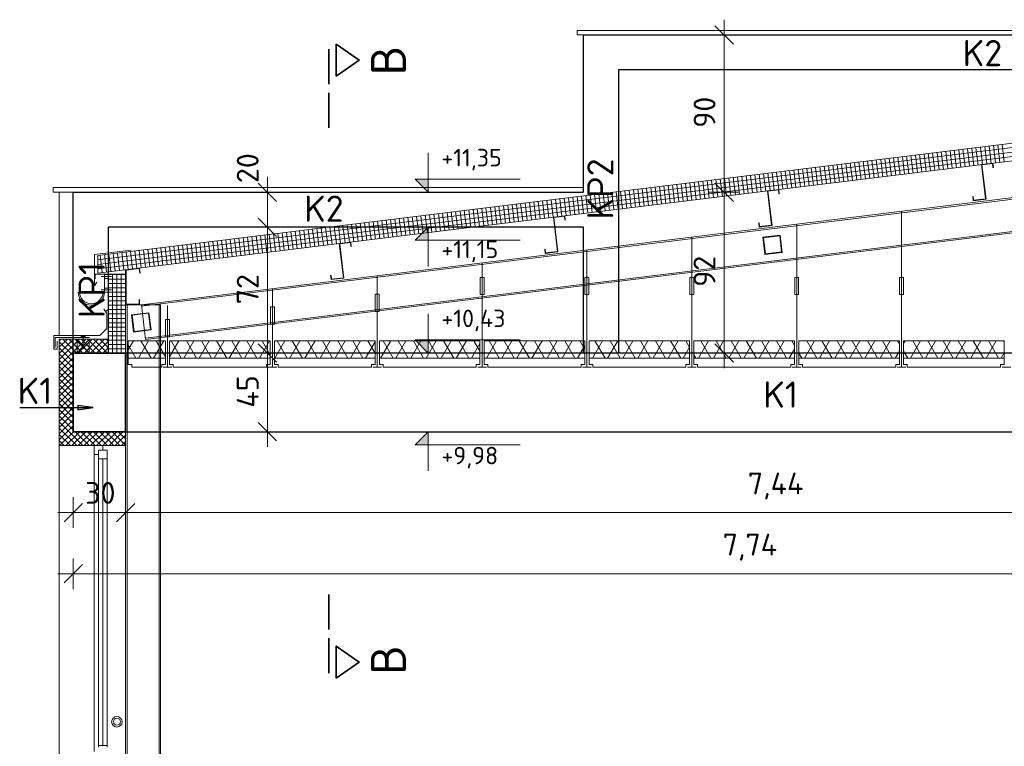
# Model space of a CAD drawing. Header units: centimetres. Extents: x 1 to 5939, y 1 to 4199.
# Tile 4 of 7: x 2811 to 3938, y 2527 to 3359. Entities that reach past the tile are written whole.
import ezdxf

# ---------------------------------------------------------------- set-up
doc = ezdxf.new("R2010")
doc.units = ezdxf.units.CM
doc.linetypes.add('STRICHPUNKT2_S11', pattern=[50, 40, -5, 0, -5])
doc.layers.add('Standard', color=7, linetype='Continuous', lineweight=13)
doc.layers.add('Általános01', color=7, linetype='Continuous', lineweight=13)
doc.styles.add('ISOCPEUR', font='ISOCPEUR')

msp = doc.modelspace()

# ---------------------------------------------------------------- hatches: boundary and pattern name
at = {"layer": 'Standard', "linetype": 'Continuous', "lineweight": 13}
for points in [[(3278.7, 3161.1), (3263.7, 3176.1), (3278.7, 3176.1)], [(3278.7, 2977.1), (3263.7, 2992.1), (3278.7, 2992.1)]]:
    msp.add_hatch(color=7, dxfattribs=at).paths.add_polyline_path(points, flags=16)
for points in [[(3278.7, 3121.1), (3263.7, 3106.1), (3278.7, 3106.1)], [(3278.7, 2887.1), (3263.7, 2872.1), (3278.7, 2872.1)]]:
    msp.add_hatch(color=7, dxfattribs=at).paths.add_polyline_path(points)
at = {"layer": 'Standard', "linetype": 'Continuous', "lineweight": 25}
msp.add_hatch(color=7, dxfattribs=at).paths.add_polyline_path([(2877.6, 2912.1), (2895.1, 2914.6), (2877.6, 2917.1)])

# ---------------------------------------------------------------- linework, layer by layer
at = {"layer": 'Standard', "color": 1, "linetype": 'Continuous', "lineweight": 13}
for p, q in [((3617.3, 3341.1), (3617.3, 3358.6)), ((3617.3, 3341.1), (3599.8, 3341.1)), ((3617.3, 3341.1), (3634.8, 3341.1)), ((3617.3, 3161.1), (3617.3, 3341.1)), ((3094.5, 3161.1), (3094.5, 3178.6)), ((3094.5, 3161.1), (3077, 3161.1)), ((3094.5, 3161.1), (3112, 3161.1)), ((3094.5, 3121.1), (3094.5, 3161.1)), ((3278.7, 3161.1), (3263.7, 3161.1)), ((3278.7, 3161.1), (3293.7, 3161.1)), ((3278.7, 3161.1), (3278.7, 3161.1)), ((3278.7, 3161.1), (3278.7, 3161.1)), ((3617.3, 3161.1), (3599.8, 3161.1)), ((3617.3, 3161.1), (3634.8, 3161.1)), ((3094.5, 3121.1), (3077, 3121.1)), ((3094.5, 3121.1), (3112, 3121.1)), ((3094.5, 2977.1), (3094.5, 3121.1)), ((3278.7, 3121.1), (3263.7, 3121.1)), ((3278.7, 3121.1), (3293.7, 3121.1)), ((3278.7, 3121.1), (3278.7, 3121.1)), ((3278.7, 3121.1), (3278.7, 3121.1)), ((3094.5, 2977.1), (3077, 2977.1)), ((3094.5, 2977.1), (3112, 2977.1)), ((3278.7, 2977.1), (3263.7, 2977.1)), ((3278.7, 2977.1), (3293.7, 2977.1)), ((3278.7, 2977.1), (3278.7, 2977.1)), ((3278.7, 2977.1), (3278.7, 2977.1)), ((3617.3, 2977.1), (3599.8, 2977.1)), ((3617.3, 2977.1), (3634.8, 2977.1)), ((3617.3, 2977.1), (3617.3, 2959.6)), ((3094.5, 2887.1), (3077, 2887.1)), ((3094.5, 2887.1), (3112, 2887.1)), ((3094.5, 2887.1), (3094.5, 2869.6)), ((3278.7, 2887.1), (3263.7, 2887.1)), ((3278.7, 2887.1), (3293.7, 2887.1)), ((3278.7, 2887.1), (3278.7, 2887.1)), ((3278.7, 2887.1), (3278.7, 2887.1)), ((2872.3, 2794.5), (2872.3, 2812)), ((2932.3, 2794.5), (2932.3, 2812)), ((2872.3, 2794.5), (2854.8, 2794.5)), ((2872.3, 2794.5), (2872.3, 2777)), ((2872.3, 2794.5), (2932.3, 2794.5)), ((2932.3, 2794.5), (2932.3, 2777)), ((2932.3, 2794.5), (4420.3, 2794.5)), ((2872.3, 2724.5), (2872.3, 2742)), ((2872.3, 2724.5), (2854.8, 2724.5)), ((2872.3, 2724.5), (2872.3, 2707)), ((2872.3, 2724.5), (4420.3, 2724.5))]:
    msp.add_line(p, q, dxfattribs=at)
at = {"layer": 'Standard', "color": 7, "linetype": 'Continuous', "lineweight": 25}
for p, q in [((3627.8, 3330.6), (3606.8, 3351.6)), ((3456.3, 3341.1), (4490.3, 3341.1)), ((3456.3, 3161.1), (3456.3, 3341.1)), ((4310.3, 3301.1), (3496.3, 3301.1)), ((3496.3, 3301.1), (3496.3, 2977.1)), ((3105, 3150.6), (3084, 3171.6)), ((3627.8, 3150.6), (3606.8, 3171.6)), ((2872.3, 2977.1), (2872.3, 3161.1)), ((2872.3, 3161.1), (3456.3, 3161.1)), ((3105, 3110.6), (3084, 3131.6)), ((3456.3, 3121.1), (2912.3, 3121.1)), ((2912.3, 3121.1), (2912.3, 2977.1)), ((3456.3, 2977.1), (3456.3, 3121.1)), ((3105, 2966.6), (3084, 2987.6)), ((3627.8, 2966.6), (3606.8, 2987.6)), ((2912.3, 2977.1), (2872.3, 2977.1)), ((3496.3, 2977.1), (3456.3, 2977.1)), ((2811.1, 2914.6), (2895.1, 2914.6)), ((2877.6, 2914.6), (2876.3, 2914.6)), ((2895.1, 2914.6), (2877.6, 2917.1)), ((2877.6, 2917.1), (2877.6, 2912.1)), ((2877.6, 2912.1), (2895.1, 2914.6)), ((2895.1, 2914.6), (2895.1, 2914.6)), ((2895.1, 2914.6), (2895.1, 2914.6)), ((2895.1, 2914.6), (2895.1, 2914.6)), ((3105, 2876.6), (3084, 2897.6)), ((2861.8, 2784), (2882.8, 2805)), ((2921.8, 2784), (2942.8, 2805)), ((2861.8, 2714), (2882.8, 2735))]:
    msp.add_line(p, q, dxfattribs=at)
at = {"layer": 'Standard', "color": 3, "linetype": 'STRICHPUNKT2_S11', "lineweight": 35}
for p, q in [((3164.7, 3234.8), (3164.7, 3330.8)), ((3164.7, 2700.8), (3164.7, 2604.8))]:
    msp.add_line(p, q, dxfattribs=at)
at = {"layer": 'Standard', "color": 7, "linetype": 'Continuous', "lineweight": 13}
for p, q in [((3278.7, 3206.1), (3278.7, 3161.1)), ((3278.7, 3161.1), (3263.7, 3176.1)), ((3263.7, 3176.1), (3383.7, 3176.1)), ((3278.7, 3121.1), (3263.7, 3106.1)), ((3278.7, 3076.1), (3278.7, 3121.1)), ((3263.7, 3106.1), (3383.7, 3106.1)), ((3278.7, 3022.1), (3278.7, 2977.1)), ((3278.7, 2977.1), (3263.7, 2992.1)), ((3263.7, 2992.1), (3383.7, 2992.1)), ((3278.7, 2887.1), (3263.7, 2872.1)), ((3278.7, 2842.1), (3278.7, 2887.1)), ((3263.7, 2872.1), (3383.7, 2872.1))]:
    msp.add_line(p, q, dxfattribs=at)
at = {"layer": 'Standard', "color": 3, "linetype": 'Continuous', "lineweight": 35}
for points in [[(3173.4, 3330.7), (3199.7, 3312.3), (3173.4, 3294), (3173.4, 3330.7)], [(3173.4, 2605), (3199.7, 2623.3), (3173.4, 2641.7), (3173.4, 2605)]]:
    msp.add_lwpolyline(points, dxfattribs=at)
at = {"layer": 'Standard', "color": 1, "linetype": 'Continuous', "lineweight": 13}
for points in [[(3617.3, 2977.1), (3617.3, 3044.4), (3617.3, 3044.4), (3617.3, 3161.1)], [(3094.5, 2887.1), (3094.5, 2905.7), (3094.5, 2905.7), (3094.5, 2977.1)]]:
    msp.add_lwpolyline(points, dxfattribs=at)
at = {"layer": 'Standard', "color": 7, "linetype": 'Continuous', "lineweight": 35}
msp.add_lwpolyline([(2872.3, 2887.1), (2932.3, 2887.1), (2932.3, 2977.1), (2872.3, 2977.1), (2872.3, 2887.1)], dxfattribs=at)
at = {"layer": 'Standard', "color": 7, "linetype": 'Continuous', "lineweight": 25}
msp.add_lwpolyline([(2872.3, 2887.1), (4420.3, 2887.1), (4420.3, 2977.1), (2872.3, 2977.1), (2872.3, 2887.1)], dxfattribs=at)
at = {"layer": 'Általános01', "color": 9, "linetype": 'Continuous', "lineweight": 13}
for p, q in [((3449.2, 3341.1), (3449.2, 3346.4)), ((3449.2, 3346.4), (4959.3, 3346.4)), ((4959.3, 3341.1), (3449.2, 3341.1)), ((4490.3, 3341.1), (3456.3, 3341.1)), ((3456.3, 3341.1), (3456.3, 3161.1)), ((2900.5, 3088.7), (4418.3, 3275.1)), ((4418.9, 3270.1), (2900.5, 3083.7)), ((4419.5, 3265.2), (2900.5, 3078.6)), ((4420.1, 3260.2), (2900.5, 3073.6)), ((4420.7, 3255.2), (2900.5, 3068.6)), ((3903, 3191.7), (3900.6, 3211.5)), ((3908, 3192.3), (3905.5, 3212.1)), ((3912.9, 3192.9), (3910.5, 3212.7)), ((3917.9, 3193.5), (3915.5, 3213.3)), ((3922.9, 3194.1), (3920.4, 3214)), ((3927.8, 3194.7), (3925.4, 3214.6)), ((3932.8, 3195.3), (3930.3, 3215.2)), ((3937.7, 3195.9), (3935.3, 3215.8)), ((3813.7, 3180.7), (3811.2, 3200.6)), ((3818.6, 3181.3), (3816.2, 3201.2)), ((3823.6, 3181.9), (3821.2, 3201.8)), ((3828.6, 3182.5), (3826.1, 3202.4)), ((3833.5, 3183.1), (3831.1, 3203)), ((3838.5, 3183.7), (3836.1, 3203.6)), ((3843.5, 3184.4), (3841, 3204.2)), ((3848.4, 3185), (3846, 3204.8)), ((3853.4, 3185.6), (3850.9, 3205.4)), ((3858.3, 3186.2), (3855.9, 3206)), ((3863.3, 3186.8), (3860.9, 3206.6)), ((3868.3, 3187.4), (3865.8, 3207.3)), ((3873.2, 3188), (3870.8, 3207.9)), ((3878.2, 3188.6), (3875.8, 3208.5)), ((3883.2, 3189.2), (3880.7, 3209.1)), ((3888.1, 3189.8), (3885.7, 3209.7)), ((3893.1, 3190.5), (3890.6, 3210.3)), ((3898, 3191.1), (3895.6, 3210.9)), ((3719.4, 3169.1), (3716.9, 3189)), ((3724.3, 3169.7), (3721.9, 3189.6)), ((3729.3, 3170.3), (3726.9, 3190.2)), ((3734.3, 3171), (3731.8, 3190.8)), ((3739.2, 3171.6), (3736.8, 3191.4)), ((3744.2, 3172.2), (3741.8, 3192)), ((3749.2, 3172.8), (3746.7, 3192.6)), ((3754.1, 3173.4), (3751.7, 3193.2)), ((3759.1, 3174), (3756.7, 3193.8)), ((3764.1, 3174.6), (3761.6, 3194.5)), ((3769, 3175.2), (3766.6, 3195.1)), ((3774, 3175.8), (3771.5, 3195.7)), ((3778.9, 3176.4), (3776.5, 3196.3)), ((3783.9, 3177), (3781.5, 3196.9)), ((3788.9, 3177.7), (3786.4, 3197.5)), ((3793.8, 3178.3), (3791.4, 3198.1)), ((3798.8, 3178.9), (3796.4, 3198.7)), ((3803.8, 3179.5), (3801.3, 3199.3)), ((3808.7, 3180.1), (3806.3, 3199.9)), ((3911.7, 3192.8), (3924.8, 3194.4)), ((3916.5, 3153.6), (3911.7, 3192.8)), ((3924.3, 3193.9), (3912.2, 3192.4)), ((3912.2, 3192.4), (3917, 3153.2)), ((3924.9, 3189.5), (3924.3, 3193.9)), ((3924.8, 3194.4), (3925.4, 3189.6)), ((3925.4, 3189.6), (3924.9, 3189.5)), ((3630.1, 3158.2), (3627.6, 3178)), ((3635, 3158.8), (3632.6, 3178.6)), ((3640, 3159.4), (3637.5, 3179.2)), ((3644.9, 3160), (3642.5, 3179.8)), ((3649.9, 3160.6), (3647.5, 3180.4)), ((3654.9, 3161.2), (3652.4, 3181.1)), ((3659.8, 3161.8), (3657.4, 3181.7)), ((3664.8, 3162.4), (3662.4, 3182.3)), ((3669.8, 3163), (3667.3, 3182.9)), ((3674.7, 3163.6), (3672.3, 3183.5)), ((3679.7, 3164.2), (3677.2, 3184.1)), ((3684.6, 3164.9), (3682.2, 3184.7)), ((3689.6, 3165.5), (3687.2, 3185.3)), ((3694.6, 3166.1), (3692.1, 3185.9)), ((3699.5, 3166.7), (3697.1, 3186.5)), ((3704.5, 3167.3), (3702.1, 3187.1)), ((3709.5, 3167.9), (3707, 3187.8)), ((3714.4, 3168.5), (3712, 3188.4)), ((2849.2, 3161.1), (2849.2, 3166.4)), ((2849.2, 3166.4), (3456.3, 3166.4)), ((4378.8, 3169.3), (2954.9, 2994.3)), ((4378.8, 3167.6), (2955.1, 2992.6)), ((3535.8, 3146.6), (3533.3, 3166.4)), ((3540.7, 3147.2), (3538.3, 3167)), ((3545.7, 3147.8), (3543.3, 3167.6)), ((3550.7, 3148.4), (3548.2, 3168.3)), ((3555.6, 3149), (3553.2, 3168.9)), ((3560.6, 3149.6), (3558.1, 3169.5)), ((3565.5, 3150.2), (3563.1, 3170.1)), ((3570.5, 3150.8), (3568.1, 3170.7)), ((3575.5, 3151.5), (3573, 3171.3)), ((3580.4, 3152.1), (3578, 3171.9)), ((3585.4, 3152.7), (3583, 3172.5)), ((3590.4, 3153.3), (3587.9, 3173.1)), ((3595.3, 3153.9), (3592.9, 3173.7)), ((3600.3, 3154.5), (3597.8, 3174.4)), ((3605.2, 3155.1), (3602.8, 3175)), ((3610.2, 3155.7), (3607.8, 3175.6)), ((3615.2, 3156.3), (3612.7, 3176.2)), ((3620.1, 3156.9), (3617.7, 3176.8)), ((3625.1, 3157.5), (3622.7, 3177.4)), ((2849.2, 3161.1), (3456.3, 3161.1)), ((2856.3, 3161.1), (2856.3, 2997)), ((3954.6, 3155.8), (2950.3, 3032.3)), ((3446.4, 3135.6), (3444, 3155.5)), ((3451.4, 3136.2), (3449, 3156.1)), ((3456.4, 3136.8), (3453.9, 3156.7)), ((3461.3, 3137.4), (3458.9, 3157.3)), ((3466.3, 3138), (3463.8, 3157.9)), ((3471.2, 3138.7), (3468.8, 3158.5)), ((3476.2, 3139.3), (3473.8, 3159.1)), ((3481.2, 3139.9), (3478.7, 3159.7)), ((3486.1, 3140.5), (3483.7, 3160.3)), ((3491.1, 3141.1), (3488.7, 3160.9)), ((3496.1, 3141.7), (3493.6, 3161.6)), ((3501, 3142.3), (3498.6, 3162.2)), ((3506, 3142.9), (3503.6, 3162.8)), ((3511, 3143.5), (3508.5, 3163.4)), ((3515.9, 3144.1), (3513.5, 3164)), ((3520.9, 3144.8), (3518.4, 3164.6)), ((3525.8, 3145.4), (3523.4, 3165.2)), ((3530.8, 3146), (3528.4, 3165.8)), ((3666.7, 3162.7), (3679.8, 3164.3)), ((3671.5, 3123.5), (3666.7, 3162.7)), ((3679.4, 3163.8), (3667.3, 3162.3)), ((3667.3, 3162.3), (3672.1, 3123.1)), ((3679.9, 3159.4), (3679.4, 3163.8)), ((3679.8, 3164.3), (3680.4, 3159.5)), ((3680.4, 3159.5), (3679.9, 3159.4)), ((3901.8, 3156.1), (3902.3, 3156.2)), ((3902.3, 3151.4), (3901.8, 3156.1)), ((3902.3, 3156.2), (3902.8, 3151.9)), ((3954.6, 3154), (2950.5, 3030.7)), ((3352.1, 3124), (3349.7, 3143.9)), ((3357.1, 3124.6), (3354.7, 3144.5)), ((3362.1, 3125.3), (3359.6, 3145.1)), ((3367, 3125.9), (3364.6, 3145.7)), ((3372, 3126.5), (3369.6, 3146.3)), ((3377, 3127.1), (3374.5, 3146.9)), ((3381.9, 3127.7), (3379.5, 3147.5)), ((3386.9, 3128.3), (3384.4, 3148.1)), ((3391.8, 3128.9), (3389.4, 3148.8)), ((3396.8, 3129.5), (3394.4, 3149.4)), ((3401.8, 3130.1), (3399.3, 3150)), ((3406.7, 3130.7), (3404.3, 3150.6)), ((3411.7, 3131.3), (3409.3, 3151.2)), ((3416.7, 3132), (3414.2, 3151.8)), ((3421.6, 3132.6), (3419.2, 3152.4)), ((3426.6, 3133.2), (3424.1, 3153)), ((3431.5, 3133.8), (3429.1, 3153.6)), ((3436.5, 3134.4), (3434.1, 3154.2)), ((3441.5, 3135), (3439, 3154.9)), ((3917, 3153.2), (3902.3, 3151.4)), ((3902.8, 3151.9), (3916.5, 3153.6)), ((3262.8, 3113.1), (3260.4, 3132.9)), ((3267.8, 3113.7), (3265.3, 3133.5)), ((3272.7, 3114.3), (3270.3, 3134.1)), ((3277.7, 3114.9), (3275.3, 3134.7)), ((3282.7, 3115.5), (3280.2, 3135.4)), ((3287.6, 3116.1), (3285.2, 3136)), ((3292.6, 3116.7), (3290.2, 3136.6)), ((3297.6, 3117.3), (3295.1, 3137.2)), ((3302.5, 3117.9), (3300.1, 3137.8)), ((3307.5, 3118.5), (3305, 3138.4)), ((3312.4, 3119.2), (3310, 3139)), ((3317.4, 3119.8), (3315, 3139.6)), ((3322.4, 3120.4), (3319.9, 3140.2)), ((3327.3, 3121), (3324.9, 3140.8)), ((3332.3, 3121.6), (3329.9, 3141.4)), ((3337.3, 3122.2), (3334.8, 3142.1)), ((3342.2, 3122.8), (3339.8, 3142.7)), ((3347.2, 3123.4), (3344.7, 3143.3)), ((3421.8, 3132.6), (3434.9, 3134.2)), ((3426.6, 3093.4), (3421.8, 3132.6)), ((3434.4, 3133.7), (3422.3, 3132.2)), ((3435, 3129.3), (3434.4, 3133.7)), ((3434.9, 3134.2), (3435.4, 3129.4)), ((3820.3, 2973.1), (3820.3, 3139.2)), ((3168.5, 3101.5), (3166.1, 3121.3)), ((3173.5, 3102.1), (3171, 3121.9)), ((3178.4, 3102.7), (3176, 3122.6)), ((3183.4, 3103.3), (3181, 3123.2)), ((3188.4, 3103.9), (3185.9, 3123.8)), ((3193.3, 3104.5), (3190.9, 3124.4)), ((3198.3, 3105.1), (3195.9, 3125)), ((3203.3, 3105.8), (3200.8, 3125.6)), ((3208.2, 3106.4), (3205.8, 3126.2)), ((3213.2, 3107), (3210.8, 3126.8)), ((3218.2, 3107.6), (3215.7, 3127.4)), ((3223.1, 3108.2), (3220.7, 3128)), ((3228.1, 3108.8), (3225.6, 3128.6)), ((3233, 3109.4), (3230.6, 3129.3)), ((3238, 3110), (3235.6, 3129.9)), ((3243, 3110.6), (3240.5, 3130.5)), ((3247.9, 3111.2), (3245.5, 3131.1)), ((3252.9, 3111.8), (3250.5, 3131.7)), ((3257.9, 3112.5), (3255.4, 3132.3)), ((3422.3, 3132.2), (3427.1, 3093)), ((3435.4, 3129.4), (3435, 3129.3)), ((3656.8, 3126), (3657.3, 3126.1)), ((3657.4, 3121.3), (3656.8, 3126)), ((3657.3, 3126.1), (3657.8, 3121.8)), ((3672.1, 3123.1), (3657.4, 3121.3)), ((3657.8, 3121.8), (3671.5, 3123.5)), ((3700.3, 2973.1), (3700.3, 3124.5)), ((3079.2, 3090.5), (3076.8, 3110.4)), ((3084.2, 3091.1), (3081.7, 3111)), ((3089.1, 3091.7), (3086.7, 3111.6)), ((3094.1, 3092.3), (3091.6, 3112.2)), ((3099, 3093), (3096.6, 3112.8)), ((3104, 3093.6), (3101.6, 3113.4)), ((3109, 3094.2), (3106.5, 3114)), ((3113.9, 3094.8), (3111.5, 3114.6)), ((3118.9, 3095.4), (3116.5, 3115.2)), ((3123.9, 3096), (3121.4, 3115.9)), ((3128.8, 3096.6), (3126.4, 3116.5)), ((3133.8, 3097.2), (3131.3, 3117.1)), ((3138.7, 3097.8), (3136.3, 3117.7)), ((3143.7, 3098.4), (3141.3, 3118.3)), ((3148.7, 3099), (3146.2, 3118.9)), ((3153.6, 3099.7), (3151.2, 3119.5)), ((3158.6, 3100.3), (3156.2, 3120.1)), ((3163.6, 3100.9), (3161.1, 3120.7)), ((3661.5, 3109.7), (3681.4, 3112.1)), ((3680.9, 3111.4), (3662.2, 3109.1)), ((3683.1, 3092.8), (3680.9, 3111.4)), ((3681.4, 3112.1), (3683.8, 3092.2)), ((2984.9, 3078.9), (2982.5, 3098.8)), ((2989.9, 3079.6), (2987.4, 3099.4)), ((2994.8, 3080.2), (2992.4, 3100)), ((2999.8, 3080.8), (2997.4, 3100.6)), ((3004.8, 3081.4), (3002.3, 3101.2)), ((3009.7, 3082), (3007.3, 3101.8)), ((3014.7, 3082.6), (3012.2, 3102.4)), ((3019.6, 3083.2), (3017.2, 3103.1)), ((3024.6, 3083.8), (3022.2, 3103.7)), ((3029.6, 3084.4), (3027.1, 3104.3)), ((3034.5, 3085), (3032.1, 3104.9)), ((3039.5, 3085.6), (3037.1, 3105.5)), ((3044.5, 3086.3), (3042, 3106.1)), ((3049.4, 3086.9), (3047, 3106.7)), ((3054.4, 3087.5), (3051.9, 3107.3)), ((3059.3, 3088.1), (3056.9, 3107.9)), ((3064.3, 3088.7), (3061.9, 3108.5)), ((3069.3, 3089.3), (3066.8, 3109.2)), ((3074.2, 3089.9), (3071.8, 3109.8)), ((3176.8, 3102.5), (3189.9, 3104.1)), ((3181.6, 3063.3), (3176.8, 3102.5)), ((3189.5, 3103.6), (3177.4, 3102.1)), ((3177.4, 3102.1), (3182.2, 3062.9)), ((3190, 3099.2), (3189.5, 3103.6)), ((3189.9, 3104.1), (3190.5, 3099.3)), ((3190.5, 3099.3), (3190, 3099.2)), ((3580.3, 2973.1), (3580.3, 3109.8)), ((3664, 3089.8), (3661.5, 3109.7)), ((3662.2, 3109.1), (3664.5, 3090.5)), ((2938.8, 3095), (2896.6, 3089.8)), ((2896.6, 3089.8), (2896.6, 3054.1)), ((2900.5, 3068.6), (2900.5, 3088.7)), ((2905.5, 3069.2), (2903.1, 3089)), ((2910.5, 3069.8), (2908, 3089.7)), ((2915.4, 3070.4), (2913, 3090.3)), ((2920.4, 3071), (2917.9, 3090.9)), ((2925.3, 3071.6), (2922.9, 3091.5)), ((2930.3, 3072.2), (2927.9, 3092.1)), ((2935.3, 3072.8), (2932.8, 3092.7)), ((2940.2, 3073.5), (2937.8, 3093.3)), ((2945.2, 3074.1), (2942.8, 3093.9)), ((2950.2, 3074.7), (2947.7, 3094.5)), ((2955.1, 3075.3), (2952.7, 3095.1)), ((2960.1, 3075.9), (2957.7, 3095.7)), ((2965.1, 3076.5), (2962.6, 3096.4)), ((2970, 3077.1), (2967.6, 3097)), ((2975, 3077.7), (2972.5, 3097.6)), ((2979.9, 3078.3), (2977.5, 3098.2)), ((3411.9, 3095.9), (3412.3, 3096)), ((3412.4, 3091.2), (3411.9, 3095.9)), ((3412.3, 3096), (3412.9, 3091.7)), ((3427.1, 3093), (3412.4, 3091.2)), ((3412.9, 3091.7), (3426.6, 3093.4)), ((3460.3, 2973.1), (3460.3, 3095)), ((3683.8, 3092.2), (3664, 3089.8)), ((3664.5, 3090.5), (3683.1, 3092.8)), ((3340.3, 2973.1), (3340.3, 3080.3)), ((2931.4, 3067.5), (2897.3, 3067.5)), ((2897.3, 3067.5), (2897.3, 3062.2)), ((2900.5, 3068.6), (2900.5, 3069.2)), ((2908, 3066.8), (2908, 3046.9)), ((2908, 3066.8), (2912.3, 3066.8)), ((2932.3, 3066.8), (2912.3, 3066.8)), ((2912.3, 3066.8), (2912.3, 2977.1)), ((2932.3, 3066.8), (2912.3, 3066.8)), ((2917.3, 3066.8), (2917.3, 2977.1)), ((2922.3, 3066.8), (2922.3, 2977.1)), ((2927.3, 3066.8), (2927.3, 2977.1)), ((2932.3, 3072.5), (2948.1, 3074.4)), ((2932.3, 3032.4), (2932.3, 3072.5)), ((2932.3, 2977.1), (2932.3, 3066.8)), ((2947.7, 3073.9), (2932.8, 3072)), ((2932.8, 3072), (2932.8, 3032.9)), ((2948.4, 3068.4), (2947.7, 3073.9)), ((2948.1, 3074.4), (2948.9, 3068.5)), ((2948.9, 3068.5), (2948.4, 3068.4)), ((3166.9, 3065.8), (3167.4, 3065.9)), ((3167.5, 3061.1), (3166.9, 3065.8)), ((3167.4, 3065.9), (3167.9, 3061.6)), ((3220.3, 2973.1), (3220.3, 3065.5)), ((2896.6, 3054.1), (2899.2, 3058.2)), ((2916, 3064.6), (2904.3, 3064.6)), ((2908, 3062.3), (2912.3, 3062.3)), ((2932.3, 3061.8), (2912.3, 3061.8)), ((2932.3, 3056.8), (2912.3, 3056.8)), ((3182.2, 3062.9), (3167.5, 3061.1)), ((3167.9, 3061.6), (3181.6, 3063.3)), ((3342.5, 3063.7), (3338, 3063.7)), ((3338, 3063.7), (3338, 3044.2)), ((3342.5, 3044.2), (3342.5, 3063.7)), ((3462.5, 3063.7), (3458, 3063.7)), ((3458, 3063.7), (3458, 3044.2)), ((3462.5, 3044.2), (3462.5, 3063.7)), ((3582.5, 3063.7), (3578, 3063.7)), ((3578, 3063.7), (3578, 3044.2)), ((3582.5, 3044.2), (3582.5, 3063.7)), ((3702.5, 3063.7), (3698, 3063.7)), ((3698, 3063.7), (3698, 3044.2)), ((3702.5, 3044.2), (3702.5, 3063.7)), ((3822.5, 3063.7), (3818, 3063.7)), ((3818, 3063.7), (3818, 3044.2)), ((3822.5, 3044.2), (3822.5, 3063.7)), ((2916, 3049.3), (2904.3, 3049.3)), ((2908, 3051.4), (2912.3, 3051.4)), ((2908, 3046.9), (2912.3, 3046.9)), ((2932.3, 3051.8), (2912.3, 3051.8)), ((2932.3, 3046.8), (2912.3, 3046.8)), ((3100.3, 2973.1), (3100.3, 3050.8)), ((3222.5, 3044.3), (3218, 3044.3)), ((3218, 3044.3), (3218, 3024.7)), ((3222.5, 3024.7), (3222.5, 3044.3)), ((3338, 3044.2), (3342.5, 3044.2)), ((3458, 3044.2), (3462.5, 3044.2)), ((3578, 3044.2), (3582.5, 3044.2)), ((3698, 3044.2), (3702.5, 3044.2)), ((3818, 3044.2), (3822.5, 3044.2)), ((2932.3, 3041.8), (2912.3, 3041.8)), ((2932.3, 3036.8), (2912.3, 3036.8)), ((2932.3, 3031.8), (2912.3, 3031.8)), ((2948.3, 3032.4), (2932.3, 3032.4)), ((2950.3, 3032.3), (2932.3, 3032.3)), ((2932.3, 3032.3), (2932.3, 2687.6)), ((2932.8, 3032.9), (2947.8, 3032.9)), ((2934, 2687.6), (2934, 3032.3)), ((2947.8, 3032.9), (2947.8, 3038.5)), ((2947.8, 3038.5), (2948.3, 3038.5)), ((2948.3, 3038.5), (2948.3, 3032.4)), ((2950.3, 3032.3), (2964.2, 3032.3)), ((2955.1, 2992.6), (2950.3, 3032.3)), ((2964.2, 3032.3), (2972.3, 3032.3)), ((2970.6, 2341.1), (2970.6, 3032.3)), ((2972.3, 3032.3), (2972.3, 2341.1)), ((2980.3, 2973.1), (2980.3, 3031.5)), ((2907.5, 3027.6), (2910.8, 3021.9)), ((2909.2, 3024.7), (2912.3, 3026.8)), ((2910.8, 3021.9), (2910.8, 3005)), ((2932.3, 3026.8), (2912.3, 3026.8)), ((2932.3, 3021.8), (2912.3, 3021.8)), ((2939.1, 3020.9), (2959, 3023.3)), ((2941.5, 3001), (2939.1, 3020.9)), ((2958.4, 3022.7), (2939.8, 3020.4)), ((2939.8, 3020.4), (2942.1, 3001.7)), ((2960.7, 3004), (2958.4, 3022.7)), ((2959, 3023.3), (2961.4, 3003.5)), ((3102.5, 3029.9), (3098, 3029.9)), ((3098, 3029.9), (3098, 3010.3)), ((3102.5, 3010.3), (3102.5, 3029.9)), ((3218, 3024.7), (3222.5, 3024.7)), ((2932.3, 3016.8), (2912.3, 3016.8)), ((2932.3, 3011.8), (2912.3, 3011.8)), ((2982.5, 3015.3), (2978, 3015.3)), ((2978, 3015.3), (2978, 2995.7)), ((2982.5, 2995.7), (2982.5, 3015.3)), ((3098, 3010.3), (3102.5, 3010.3)), ((2902.8, 2997), (2910.8, 3005)), ((2932.3, 3006.8), (2912.3, 3006.8)), ((2932.3, 3001.8), (2912.3, 3001.8)), ((2961.4, 3003.5), (2941.5, 3001)), ((2942.1, 3001.7), (2960.7, 3004)), ((2902.8, 2997), (2850.3, 2997)), ((2850.3, 2981.4), (2850.3, 2997)), ((2890.9, 2994.9), (2851.8, 2994.9)), ((2851.8, 2994.9), (2851.8, 2983.4)), ((2853.8, 2990.5), (2853.8, 2981.4)), ((2856.3, 2871.1), (2856.3, 2993.1)), ((2856.3, 2993.1), (2912.3, 2993.1)), ((2856.3, 2962.6), (2886.8, 2993.1)), ((2856.3, 2969.7), (2879.7, 2993.1)), ((2856.3, 2976.7), (2872.6, 2993.1)), ((2856.3, 2983.8), (2865.6, 2993.1)), ((2856.3, 2990.9), (2858.5, 2993.1)), ((2872.3, 2974.1), (2856.3, 2990.1)), ((2876.3, 2977.1), (2860.3, 2993.1)), ((2883.4, 2977.1), (2867.4, 2993.1)), ((2890.5, 2977.1), (2874.5, 2993.1)), ((2876.7, 2993.1), (2876.7, 2977.1)), ((2876.7, 2977.1), (2890.4, 2993.1)), ((2876.7, 2993.1), (2890.4, 2977.1)), ((2877.9, 2977.1), (2893.9, 2993.1)), ((2886.2, 2996.2), (2881, 2996.2)), ((2897.5, 2977.1), (2881.5, 2993.1)), ((2883.6, 2996.2), (2883.6, 2981.8)), ((2884.9, 2977.1), (2900.9, 2993.1)), ((2904.6, 2977.1), (2888.6, 2993.1)), ((2890.4, 2993.1), (2890.4, 2977.1)), ((2892, 2977.1), (2908, 2993.1)), ((2911.7, 2977.1), (2895.7, 2993.1)), ((2899.1, 2977.1), (2912.3, 2990.3)), ((2912.3, 2983.6), (2902.7, 2993.1)), ((2912.3, 2990.7), (2909.8, 2993.1)), ((2932.3, 2996.8), (2912.3, 2996.8)), ((2932.3, 2991.8), (2912.3, 2991.8)), ((2932.3, 2986.8), (2912.3, 2986.8)), ((2977.8, 2991.1), (2935.2, 2991.1)), ((2935.2, 2991.1), (2935.2, 2971.1)), ((2935.2, 2980.6), (2941.2, 2991.1)), ((2944, 2971.1), (2935.2, 2986.4)), ((2947, 2971.1), (2958.6, 2991.1)), ((2961.4, 2971.1), (2949.8, 2991.1)), ((2964.3, 2971.1), (2975.9, 2991.1)), ((2977.8, 2972.6), (2967.1, 2991.1)), ((2977.8, 2971.1), (2977.8, 2991.1)), ((2978, 2995.7), (2982.5, 2995.7)), ((2982.7, 2971.1), (2982.7, 2991.1)), ((2982.7, 2991.1), (3097.8, 2991.1)), ((2982.7, 2972.9), (2993.2, 2991.1)), ((2996, 2971.1), (2984.4, 2991.1)), ((2999, 2971.1), (3010.5, 2991.1)), ((3013.3, 2971.1), (3001.8, 2991.1)), ((3016.3, 2971.1), (3027.8, 2991.1)), ((3030.6, 2971.1), (3019.1, 2991.1)), ((3033.6, 2971.1), (3045.2, 2991.1)), ((3048, 2971.1), (3036.4, 2991.1)), ((3050.9, 2971.1), (3062.5, 2991.1)), ((3065.3, 2971.1), (3053.7, 2991.1)), ((3068.3, 2971.1), (3079.8, 2991.1)), ((3082.6, 2971.1), (3071, 2991.1)), ((3085.6, 2971.1), (3097.1, 2991.1)), ((3097.8, 2974.8), (3088.4, 2991.1)), ((3097.8, 2991.1), (3097.8, 2971.1)), ((3102.7, 2971.1), (3102.7, 2991.1)), ((3102.7, 2991.1), (3217.8, 2991.1)), ((3102.9, 2971.1), (3114.4, 2991.1)), ((3117.2, 2971.1), (3105.7, 2991.1)), ((3120.2, 2971.1), (3131.8, 2991.1)), ((3134.6, 2971.1), (3123, 2991.1)), ((3137.5, 2971.1), (3149.1, 2991.1)), ((3151.9, 2971.1), (3140.3, 2991.1)), ((3154.9, 2971.1), (3166.4, 2991.1)), ((3169.2, 2971.1), (3157.7, 2991.1)), ((3172.2, 2971.1), (3183.7, 2991.1)), ((3186.5, 2971.1), (3175, 2991.1)), ((3189.5, 2971.1), (3201, 2991.1)), ((3203.8, 2971.1), (3192.3, 2991.1)), ((3206.8, 2971.1), (3217.8, 2990.1)), ((3217.8, 2976.9), (3209.6, 2991.1)), ((3217.8, 2991.1), (3217.8, 2971.1)), ((3222.7, 2971.1), (3222.7, 2991.1)), ((3222.7, 2991.1), (3337.8, 2991.1)), ((3224.1, 2971.1), (3235.7, 2991.1)), ((3238.5, 2971.1), (3226.9, 2991.1)), ((3241.5, 2971.1), (3253, 2991.1)), ((3255.8, 2971.1), (3244.3, 2991.1)), ((3258.8, 2971.1), (3270.3, 2991.1)), ((3273.1, 2971.1), (3261.6, 2991.1)), ((3276.1, 2971.1), (3287.6, 2991.1)), ((3290.4, 2971.1), (3278.9, 2991.1)), ((3293.4, 2971.1), (3305, 2991.1)), ((3307.8, 2971.1), (3296.2, 2991.1)), ((3310.7, 2971.1), (3322.3, 2991.1)), ((3325.1, 2971.1), (3313.5, 2991.1)), ((3328.1, 2971.1), (3337.8, 2988)), ((3337.8, 2979.1), (3330.9, 2991.1)), ((3337.8, 2991.1), (3337.8, 2971.1)), ((3342.7, 2971.1), (3342.7, 2991.1)), ((3342.7, 2991.1), (3457.8, 2991.1)), ((3345.4, 2971.1), (3356.9, 2991.1)), ((3359.7, 2971.1), (3348.2, 2991.1)), ((3362.7, 2971.1), (3374.2, 2991.1)), ((3377, 2971.1), (3365.5, 2991.1)), ((3380, 2971.1), (3391.6, 2991.1)), ((3394.4, 2971.1), (3382.8, 2991.1)), ((3397.3, 2971.1), (3408.9, 2991.1)), ((3411.7, 2971.1), (3400.1, 2991.1)), ((3414.7, 2971.1), (3426.2, 2991.1)), ((3429, 2971.1), (3417.5, 2991.1)), ((3432, 2971.1), (3443.5, 2991.1)), ((3446.3, 2971.1), (3434.8, 2991.1)), ((3457.8, 2981.2), (3452.1, 2991.1)), ((3457.8, 2991.1), (3457.8, 2971.1)), ((3462.7, 2971.1), (3462.7, 2991.1)), ((3462.7, 2991.1), (3577.8, 2991.1)), ((3466.6, 2971.1), (3478.2, 2991.1)), ((3481, 2971.1), (3469.4, 2991.1)), ((3483.9, 2971.1), (3495.5, 2991.1)), ((3498.3, 2971.1), (3486.7, 2991.1)), ((3501.3, 2971.1), (3512.8, 2991.1)), ((3515.6, 2971.1), (3504.1, 2991.1)), ((3518.6, 2971.1), (3530.1, 2991.1)), ((3532.9, 2971.1), (3521.4, 2991.1)), ((3535.9, 2971.1), (3547.5, 2991.1)), ((3550.2, 2971.1), (3538.7, 2991.1)), ((3553.2, 2971.1), (3564.8, 2991.1)), ((3567.6, 2971.1), (3556, 2991.1)), ((3577.8, 2983.4), (3573.3, 2991.1)), ((3577.8, 2991.1), (3577.8, 2971.1)), ((3582.7, 2971.1), (3582.7, 2991.1)), ((3582.7, 2991.1), (3697.8, 2991.1)), ((3587.9, 2971.1), (3599.4, 2991.1)), ((3602.2, 2971.1), (3590.7, 2991.1)), ((3605.2, 2971.1), (3616.7, 2991.1)), ((3619.5, 2971.1), (3608, 2991.1)), ((3622.5, 2971.1), (3634.1, 2991.1)), ((3636.9, 2971.1), (3625.3, 2991.1)), ((3639.8, 2971.1), (3651.4, 2991.1)), ((3654.2, 2971.1), (3642.6, 2991.1)), ((3657.2, 2971.1), (3668.7, 2991.1)), ((3671.5, 2971.1), (3659.9, 2991.1)), ((3674.5, 2971.1), (3686, 2991.1)), ((3688.8, 2971.1), (3677.3, 2991.1)), ((3697.8, 2985.6), (3694.6, 2991.1)), ((3697.8, 2991.1), (3697.8, 2971.1)), ((3702.7, 2971.1), (3702.7, 2991.1)), ((3702.7, 2991.1), (3817.8, 2991.1)), ((3702.7, 2990), (3703.3, 2991.1)), ((3709.1, 2971.1), (3720.7, 2991.1)), ((3723.5, 2971.1), (3711.9, 2991.1)), ((3726.4, 2971.1), (3738, 2991.1)), ((3740.8, 2971.1), (3729.2, 2991.1)), ((3743.8, 2971.1), (3755.3, 2991.1)), ((3758.1, 2971.1), (3746.5, 2991.1)), ((3761.1, 2971.1), (3772.6, 2991.1)), ((3775.4, 2971.1), (3763.9, 2991.1)), ((3778.4, 2971.1), (3789.9, 2991.1)), ((3792.7, 2971.1), (3781.2, 2991.1)), ((3795.7, 2971.1), (3807.3, 2991.1)), ((3810.1, 2971.1), (3798.5, 2991.1)), ((3817.8, 2987.7), (3815.8, 2991.1)), ((3817.8, 2991.1), (3817.8, 2971.1)), ((3822.7, 2971.1), (3822.7, 2991.1)), ((3822.7, 2991.1), (3937.8, 2991.1)), ((3822.7, 2987.9), (3824.6, 2991.1)), ((3830.4, 2971.1), (3841.9, 2991.1)), ((3844.7, 2971.1), (3833.2, 2991.1)), ((3847.7, 2971.1), (3859.2, 2991.1)), ((3862, 2971.1), (3850.5, 2991.1)), ((3865, 2971.1), (3876.5, 2991.1)), ((3879.3, 2971.1), (3867.8, 2991.1)), ((3882.3, 2971.1), (3893.9, 2991.1)), ((3896.7, 2971.1), (3885.1, 2991.1)), ((3899.6, 2971.1), (3911.2, 2991.1)), ((3914, 2971.1), (3902.4, 2991.1)), ((3917, 2971.1), (3928.5, 2991.1)), ((3931.3, 2971.1), (3919.8, 2991.1)), ((3937.8, 2989.9), (3937.1, 2991.1)), ((3937.8, 2991.1), (3937.8, 2971.1)), ((2853.8, 2981.4), (2850.3, 2981.4)), ((2872.3, 2967), (2856.3, 2983)), ((2872.3, 2960), (2856.3, 2976)), ((2872.3, 2887.1), (2872.3, 2977.1)), ((2932.3, 2977.1), (2872.3, 2977.1)), ((2906.1, 2977.1), (2912.3, 2983.2)), ((2932.3, 2981.8), (2912.3, 2981.8)), ((2912.3, 2977.1), (2932.3, 2977.1)), ((2932.3, 2887.1), (2932.3, 2977.1)), ((3449.3, 2971.1), (3457.8, 2985.8)), ((3570.5, 2971.1), (3577.8, 2983.7)), ((3584.9, 2971.1), (3582.7, 2974.9)), ((3691.8, 2971.1), (3697.8, 2981.5)), ((3706.1, 2971.1), (3702.7, 2977.1)), ((3813, 2971.1), (3817.8, 2979.4)), ((3827.4, 2971.1), (3822.7, 2979.2)), ((3934.3, 2971.1), (3937.8, 2977.2)), ((2856.3, 2955.5), (2872.3, 2971.5)), ((2872.3, 2952.9), (2856.3, 2968.9)), ((2856.3, 2948.4), (2872.3, 2964.4)), ((2935.2, 2971.1), (2935.2, 2964.1)), ((2977.8, 2971.1), (2935.2, 2971.1)), ((2935.2, 2971.1), (2977.8, 2971.1)), ((2935.2, 2964.1), (2939.4, 2964.1)), ((2939.4, 2964.1), (2939.4, 2961.1)), ((2973.6, 2964.1), (2973.6, 2961.1)), ((2977.8, 2964.1), (2973.6, 2964.1)), ((2977.8, 2971.1), (2977.8, 2964.1)), ((2980.3, 2961.1), (2980.3, 2973.1)), ((2982.7, 2971.1), (2982.7, 2964.1)), ((3097.8, 2971.1), (2982.7, 2971.1)), ((3097.8, 2971.1), (2982.7, 2971.1)), ((2982.7, 2964.1), (2986.9, 2964.1)), ((2986.9, 2964.1), (2986.9, 2961.1)), ((3093.6, 2964.1), (3093.6, 2961.1)), ((3097.8, 2964.1), (3093.6, 2964.1)), ((3097.8, 2971.1), (3097.8, 2964.1)), ((3100.3, 2961.1), (3100.3, 2973.1)), ((3102.7, 2971.1), (3217.8, 2971.1)), ((3102.7, 2971.1), (3102.7, 2964.1)), ((3217.8, 2971.1), (3102.7, 2971.1)), ((3102.7, 2964.1), (3106.9, 2964.1)), ((3106.9, 2964.1), (3106.9, 2961.1)), ((3213.6, 2964.1), (3213.6, 2961.1)), ((3217.8, 2964.1), (3213.6, 2964.1)), ((3217.8, 2971.1), (3217.8, 2964.1)), ((3220.3, 2961.1), (3220.3, 2973.1)), ((3222.7, 2971.1), (3337.8, 2971.1)), ((3222.7, 2971.1), (3222.7, 2964.1)), ((3337.8, 2971.1), (3222.7, 2971.1)), ((3222.7, 2964.1), (3226.9, 2964.1)), ((3226.9, 2964.1), (3226.9, 2961.1)), ((3333.6, 2964.1), (3333.6, 2961.1)), ((3337.8, 2964.1), (3333.6, 2964.1)), ((3337.8, 2971.1), (3337.8, 2964.1)), ((3340.3, 2961.1), (3340.3, 2973.1)), ((3342.7, 2971.1), (3457.8, 2971.1)), ((3342.7, 2971.1), (3342.7, 2964.1)), ((3457.8, 2971.1), (3342.7, 2971.1)), ((3342.7, 2964.1), (3346.9, 2964.1)), ((3346.9, 2964.1), (3346.9, 2961.1)), ((3453.6, 2964.1), (3453.6, 2961.1)), ((3457.8, 2964.1), (3453.6, 2964.1)), ((3457.8, 2971.1), (3457.8, 2964.1)), ((3460.3, 2961.1), (3460.3, 2973.1)), ((3463.6, 2971.1), (3462.7, 2972.7)), ((3462.7, 2971.1), (3577.8, 2971.1)), ((3462.7, 2971.1), (3462.7, 2964.1)), ((3577.8, 2971.1), (3462.7, 2971.1)), ((3462.7, 2964.1), (3466.9, 2964.1)), ((3466.9, 2964.1), (3466.9, 2961.1)), ((3573.6, 2964.1), (3573.6, 2961.1)), ((3577.8, 2964.1), (3573.6, 2964.1)), ((3577.8, 2971.1), (3577.8, 2964.1)), ((3580.3, 2961.1), (3580.3, 2973.1)), ((3582.7, 2971.1), (3697.8, 2971.1)), ((3582.7, 2971.1), (3582.7, 2964.1)), ((3697.8, 2971.1), (3582.7, 2971.1)), ((3582.7, 2964.1), (3586.9, 2964.1)), ((3586.9, 2964.1), (3586.9, 2961.1)), ((3693.6, 2964.1), (3693.6, 2961.1)), ((3697.8, 2964.1), (3693.6, 2964.1)), ((3697.8, 2971.1), (3697.8, 2964.1)), ((3700.3, 2961.1), (3700.3, 2973.1)), ((3702.7, 2971.1), (3817.8, 2971.1)), ((3702.7, 2971.1), (3702.7, 2964.1)), ((3817.8, 2971.1), (3702.7, 2971.1)), ((3702.7, 2964.1), (3706.9, 2964.1)), ((3706.9, 2964.1), (3706.9, 2961.1)), ((3813.6, 2964.1), (3813.6, 2961.1)), ((3817.8, 2964.1), (3813.6, 2964.1)), ((3817.8, 2971.1), (3817.8, 2964.1)), ((3820.3, 2961.1), (3820.3, 2973.1)), ((3822.7, 2971.1), (3937.8, 2971.1)), ((3822.7, 2971.1), (3822.7, 2964.1)), ((3937.8, 2971.1), (3822.7, 2971.1)), ((3822.7, 2964.1), (3826.9, 2964.1)), ((3826.9, 2964.1), (3826.9, 2961.1)), ((3933.6, 2964.1), (3933.6, 2961.1)), ((3937.8, 2964.1), (3933.6, 2964.1)), ((3937.8, 2971.1), (3937.8, 2964.1)), ((2872.3, 2945.8), (2856.3, 2961.8)), ((2856.3, 2941.4), (2872.3, 2957.4)), ((2872.3, 2938.8), (2856.3, 2954.8)), ((2939.4, 2961.1), (2973.6, 2961.1)), ((2985.3, 2961.1), (2975.3, 2961.1)), ((2986.9, 2961.1), (3093.6, 2961.1)), ((3105.3, 2961.1), (3095.3, 2961.1)), ((3213.6, 2961.1), (3106.9, 2961.1)), ((3225.3, 2961.1), (3215.3, 2961.1)), ((3333.6, 2961.1), (3226.9, 2961.1)), ((3345.3, 2961.1), (3335.3, 2961.1)), ((3453.6, 2961.1), (3346.9, 2961.1)), ((3465.3, 2961.1), (3455.3, 2961.1)), ((3573.6, 2961.1), (3466.9, 2961.1)), ((3585.3, 2961.1), (3575.3, 2961.1)), ((3693.6, 2961.1), (3586.9, 2961.1)), ((3705.3, 2961.1), (3695.3, 2961.1)), ((3813.6, 2961.1), (3706.9, 2961.1)), ((3825.3, 2961.1), (3815.3, 2961.1)), ((3933.6, 2961.1), (3826.9, 2961.1)), ((3876.6, 2961.1), (3857.9, 2961.1)), ((3876.6, 2961.1), (3895.4, 2961.1)), ((3945.3, 2961.1), (3935.3, 2961.1)), ((2856.3, 2934.3), (2872.3, 2950.3)), ((2872.3, 2931.7), (2856.3, 2947.7)), ((2856.3, 2927.2), (2872.3, 2943.2)), ((2872.3, 2924.6), (2856.3, 2940.6)), ((2856.3, 2920.2), (2872.3, 2936.2)), ((2872.3, 2917.5), (2856.3, 2933.5)), ((2856.3, 2913.1), (2872.3, 2929.1)), ((2872.3, 2910.5), (2856.3, 2926.5)), ((2856.3, 2906), (2872.3, 2922)), ((2872.3, 2903.4), (2856.3, 2919.4)), ((2856.3, 2898.9), (2872.3, 2914.9)), ((2872.3, 2896.3), (2856.3, 2912.3)), ((2856.3, 2891.9), (2872.3, 2907.9)), ((2872.3, 2889.3), (2856.3, 2905.3)), ((2856.3, 2884.8), (2872.3, 2900.8)), ((2883.3, 2871.1), (2856.3, 2898.2)), ((2856.3, 2877.7), (2872.3, 2893.7)), ((2876.3, 2871.1), (2856.3, 2891.1)), ((2856.7, 2871.1), (2872.7, 2887.1)), ((2863.8, 2871.1), (2879.8, 2887.1)), ((2870.9, 2871.1), (2886.9, 2887.1)), ((2932.3, 2887.1), (2872.3, 2887.1)), ((2890.4, 2871.1), (2874.4, 2887.1)), ((2877.9, 2871.1), (2893.9, 2887.1)), ((2897.5, 2871.1), (2881.5, 2887.1)), ((2885, 2871.1), (2901, 2887.1)), ((2904.5, 2871.1), (2888.5, 2887.1)), ((2892.1, 2871.1), (2908.1, 2887.1)), ((2911.6, 2871.1), (2895.6, 2887.1)), ((2899.1, 2871.1), (2915.1, 2887.1)), ((2918.7, 2871.1), (2902.7, 2887.1)), ((2906.2, 2871.1), (2922.2, 2887.1)), ((2925.7, 2871.1), (2909.7, 2887.1)), ((2913.3, 2871.1), (2929.3, 2887.1)), ((2932.3, 2871.7), (2916.8, 2887.1)), ((2932.3, 2878.8), (2923.9, 2887.1)), ((2932.3, 2885.8), (2931, 2887.1)), ((2869.2, 2871.1), (2856.3, 2884)), ((2862.1, 2871.1), (2856.3, 2877)), ((2920.3, 2871.1), (2932.3, 2883)), ((2927.4, 2871.1), (2932.3, 2876)), ((2932.3, 2871.1), (2856.3, 2871.1)), ((2856.3, 2871.1), (2856.3, 2513.9)), ((2896.3, 2861.1), (2896.3, 2871.1)), ((2906.3, 2871.1), (2896.3, 2871.1)), ((2911.3, 2866.1), (2901.3, 2866.1)), ((2901.3, 2856.1), (2901.3, 2866.1)), ((2906.3, 2866.1), (2901.3, 2866.1)), ((2901.3, 2861.1), (2901.3, 2866.1)), ((2906.3, 2866.1), (2906.3, 2871.1)), ((2911.3, 2856.1), (2911.3, 2866.1)), ((2896.3, 2861.1), (2896.3, 2521.1)), ((2901.3, 2861.1), (2896.3, 2861.1)), ((2901.3, 2526.1), (2901.3, 2856.1)), ((2901.3, 2856.1), (2911.3, 2856.1)), ((2906.3, 2856.1), (2906.3, 2527.9)), ((2911.3, 2526.1), (2911.3, 2856.1)), ((2932.3, 2687.6), (2932.3, 2341.1)), ((2934, 2341.1), (2934, 2687.6)), ((2901.3, 2527.9), (2911.3, 2527.9))]:
    msp.add_line(p, q, dxfattribs=at)
for radius in [6.03, 3.97]:
    msp.add_circle((2922.3, 2555.1), radius, dxfattribs=at)
for radius in [15, 13.4]:
    msp.add_arc((2893, 3046.9), radius, 180, 0, dxfattribs=at)

# ---------------------------------------------------------------- texts
at = {"layer": 'Standard', "color": 7, "linetype": 'Continuous', "lineweight": 25, "attachment_point": 7, "style": 'ISOCPEUR'}
for s, insert, char_height, width in [('K2', (3890.2, 3305.4), 30, 15), ('K2', (3136.5, 3127.3), 30, 15), ('K1', (2808.7, 2918.9), 30, 15), ('K1', (3662, 2914.6), 30, 15), ('7,44', (3644.4, 2809.5), 25, 12.5), ('30', (2886, 2804.5), 25, 12.5), ('7,74', (3615.6, 2739.5), 25, 12.5)]:
    msp.add_mtext(s, dxfattribs=dict(at, insert=insert, char_height=char_height, width=width))
at = {"layer": 'Standard', "color": 3, "linetype": 'Continuous', "lineweight": 25, "char_height": 40, "width": 20, "attachment_point": 7, "rotation": 90, "style": 'ISOCPEUR'}
for insert in [(3253, 3294.9), (3253, 2608.8)]:
    msp.add_mtext('B', dxfattribs=dict(at, insert=insert))
at = {"layer": 'Standard', "color": 7, "linetype": 'Continuous', "lineweight": 25, "attachment_point": 7, "rotation": 90, "style": 'ISOCPEUR'}
for s, insert, char_height, width in [('90', (3607.3, 3234.9), 25, 12.5), ('20', (3084.5, 3171.6), 25, 12.5), ('KP2', (3490.6, 3129.8), 30, 15), ('KP1', (2908.4, 3016.9), 30, 15), ('92', (3607.3, 3052.9), 25, 12.5), ('72', (3084.5, 3032.9), 25, 12.5), ('45', (3084.5, 2914.6), 25, 12.5)]:
    msp.add_mtext(s, dxfattribs=dict(at, insert=insert, char_height=char_height, width=width))
at = {"layer": 'Standard', "color": 7, "linetype": 'Continuous', "lineweight": 13, "char_height": 20, "width": 10, "attachment_point": 7, "style": 'ISOCPEUR'}
for s, insert in [('+11,35', (3293.7, 3186.1)), ('+11,15', (3293.7, 3081.1)), ('+10,43', (3293.7, 3002.1)), ('+9,98', (3293.7, 2845.1))]:
    msp.add_mtext(s, dxfattribs=dict(at, insert=insert))

doc.saveas('drawing.dxf')
